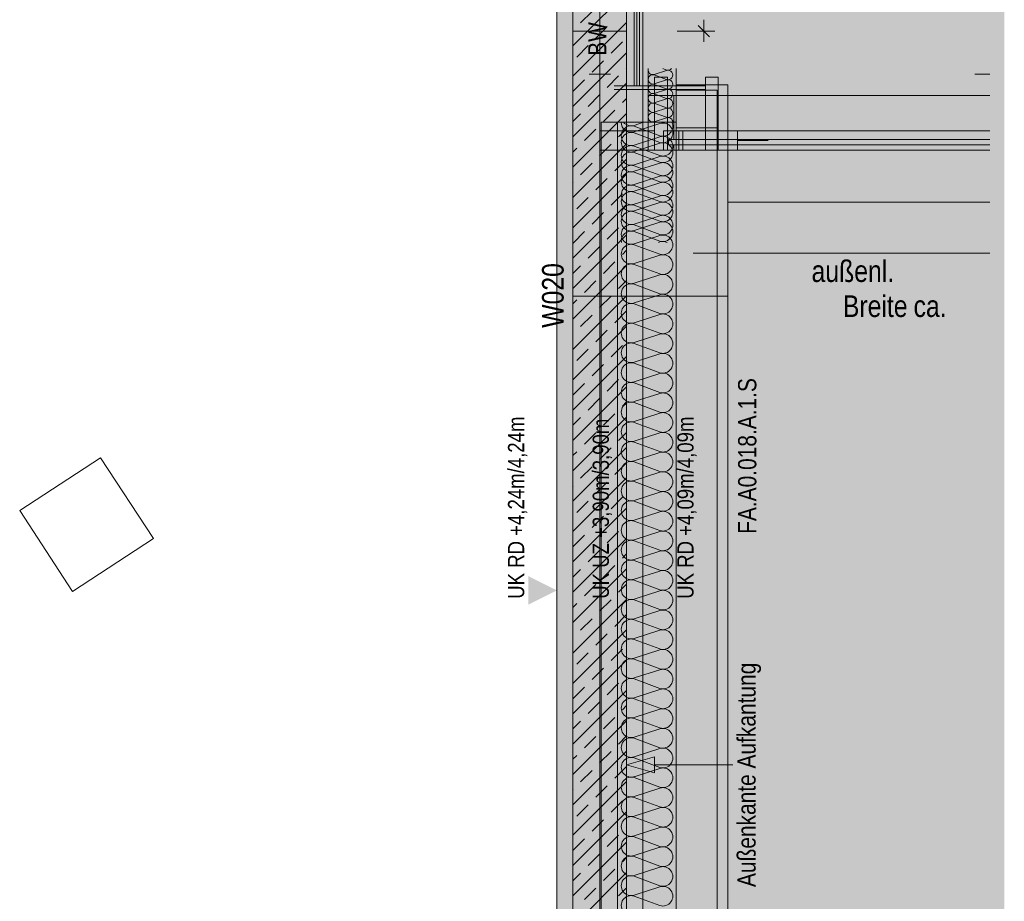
# Model space of a CAD drawing. Extents: x -620 to 300, y 62 to 1162.
# Tile 37 of 93: x -15 to 77, y 248 to 330. Entities that reach past the tile are written whole.
import ezdxf
from ezdxf.lldxf.tags import DXFTag

# ---------------------------------------------------------------- set-up
doc = ezdxf.new("R2010")
doc.units = 0
doc.layers.get('0').update_dxf_attribs({"lineweight": 13})
for name, color, linetype, lineweight, true_color in [('00 -Bauelemente -Dämmung innen', 7, 'Continuous', 9, 0xff7fe6), ('00 -Bauelemente -Gipskarton', 7, 'Continuous', 9, 0xff7fe6), ('00_Beschriftung UZ', 3, 'Continuous', 35, 0x00ff00), ('30 -33 Aussenwände- 7 Fassade_ Elemente', 7, 'Continuous', 9, 0x00aacc), ('30 -34 Innenwände- 1 tragend', 7, 'Continuous', 13, 0xdd0806), ('30 -34 Innenwände- 2 nichttragend', 7, 'Continuous', 18, 0xff7fe6), ('30 -35 Decken- 1 Konstruktion-Träger- Stahlbeton', 7, 'Continuous', 13, 0x33aa00), ('60- 61 allgemeine Ausstattung- 1 Möbel', 7, 'Continuous', 9, 0x00cccc), ('70 -72 Beschriftung- 1 Beschriftung allgemein', 7, 'Continuous', 9, 0xff6633), ('70 -72 Beschriftung- 2 Beschriftung Bauteile', 7, 'Continuous', 9, 0x9999ff), ('70 -76 Bemaßung- 2 Allgemein', 9, 'Continuous', 5, 0x808080), ('iwb_Layout BA_Markierung', 7, 'Continuous', 9, 0xbadcdc), ('iwb_Schraffur_BW', 7, 'Continuous', 13, 0x7400e8), ('iwb_Schraffur_F90_feuerbestaendig', 1, 'Continuous', 13, 0xff0000), ('iwb_Schraffur_Unterzug', 7, 'Continuous', 5, 0xffffcc), ('iwb_Sichtbeton', 2, 'Continuous', 50, 0xffff00), ('iwb_Sichtbeton-Shading', 2, 'Continuous', 50, 0xffff00)]:
    doc.layers.add(name, color=color, linetype=linetype, lineweight=lineweight, true_color=true_color)
doc.layers.add('70 -71 Achsen- 1 Gebäudeachsen', color=7, linetype='STRICHPUNKT2-A06G94JT8I', lineweight=18)
doc.layers.add('70 -75 Raumstempel- 3 Wandstempel', color=7, linetype='Continuous', lineweight=50)
doc.styles.get("Standard").update_dxf_attribs({"font": 'ARIALN.TTF'})
tags = doc.linetypes.add('fein_strichliert-A06G94JU8I', pattern=[4, 1, -2, 1]).pattern_tags.tags
tags[8:9] = [DXFTag(74, 4), DXFTag(75, 0), DXFTag(340, '0'), DXFTag(46, 0.0), DXFTag(50, 0.0), DXFTag(44, 0.0), DXFTag(45, 0.0)]
tags[6:7] = [DXFTag(74, 4), DXFTag(75, 0), DXFTag(340, '0'), DXFTag(46, 0.0), DXFTag(50, 0.0), DXFTag(44, 0.0), DXFTag(45, 0.0)]
tags[4:5] = [DXFTag(74, 4), DXFTag(75, 0), DXFTag(340, '0'), DXFTag(46, 0.0), DXFTag(50, 0.0), DXFTag(44, 0.0), DXFTag(45, 0.0)]
tags = doc.linetypes.add('STRICHPUNKT2-A06G94JT8I', pattern=[12.7, 6.35, -3.175, 0, -3.175]).pattern_tags.tags
tags[10:11] = [DXFTag(74, 4), DXFTag(75, 0), DXFTag(340, '0'), DXFTag(46, 0.0), DXFTag(50, 0.0), DXFTag(44, 0.0), DXFTag(45, 0.0)]
tags[8:9] = [DXFTag(74, 4), DXFTag(75, 0), DXFTag(340, '0'), DXFTag(46, 0.0), DXFTag(50, 0.0), DXFTag(44, 0.0), DXFTag(45, 0.0)]
tags[6:7] = [DXFTag(74, 4), DXFTag(75, 0), DXFTag(340, '0'), DXFTag(46, 0.0), DXFTag(50, 0.0), DXFTag(44, 0.0), DXFTag(45, 0.0)]
tags[4:5] = [DXFTag(74, 4), DXFTag(75, 0), DXFTag(340, '0'), DXFTag(46, 0.0), DXFTag(50, 0.0), DXFTag(44, 0.0), DXFTag(45, 0.0)]

# ---------------------------------------------------------------- blocks, each defined once
blk = doc.blocks.new('Shading-A06G94F78I', base_point=(-458.376, 320.614))
at = {"layer": 'iwb_Sichtbeton-Shading', "color": 51, "true_color": 0xffff7f}
blk.add_solid([(36.024, 380.614), (36.624, 380.614), (36.024, 223.614), (36.624, 223.614)], dxfattribs=at)
blk = doc.blocks.new('Polygon-A06G94JN8I')
at = {"color": 0, "linetype": 'ByBlock', "lineweight": -2, "ltscale": 0.13}
blk.add_solid([(41.663, 86.61), (41.495, 1083.814), (76.501, 86.518), (76.501, 1083.814)], dxfattribs=at)
blk = doc.blocks.new('Referenz-A06G94JV8I')
at = {"layer": '00 -Bauelemente -Dämmung innen', "color": 0, "linetype": 'Continuous', "lineweight": -2, "ltscale": 0.13}
for p, q in [((41.323, 323.514), (41.323, 380.614)), ((42.023, 323.514), (42.023, 380.614))]:
    blk.add_line(p, q, dxfattribs=at)
at = {"layer": '00 -Bauelemente -Gipskarton', "color": 0, "linetype": 'Continuous', "lineweight": -2, "ltscale": 0.13}
for p, q in [((42.023, 323.514), (42.023, 380.614)), ((42.273, 323.514), (42.273, 380.614)), ((42.523, 323.514), (42.523, 380.614))]:
    blk.add_line(p, q, dxfattribs=at)
at = {"layer": '00_Beschriftung UZ', "color": 0, "linetype": 'Continuous', "lineweight": -2, "ltscale": 0.13}
blk.add_line((36.323, 328.614), (36.323, 223.614), dxfattribs=at)
for points in [[(32.152, 275.182), (34.823, 276.514), (32.154, 277.852)], [(37.493, 275.182), (34.823, 276.514), (37.492, 277.852)], [(40.152, 275.182), (42.823, 276.514), (40.154, 277.852)], [(45.493, 275.182), (42.823, 276.514), (45.492, 277.852)]]:
    blk.add_solid(points, dxfattribs=at)
at = {"layer": '30 -33 Aussenwände- 7 Fassade_ Elemente', "color": 0, "linetype": 'Continuous', "lineweight": -2, "ltscale": 0.13}
for p, q in [((38.823, 323.614), (38.823, 325.614)), ((43.323, 320.114), (43.323, 325.114)), ((45.048, 324.943), (43.898, 324.574)), ((45.048, 324.987), (44.704, 325.114)), ((45.923, 325.114), (45.923, 219.114)), ((37.823, 324.614), (39.823, 324.614)), ((43.898, 324.531), (45.048, 324.106)), ((45.048, 324.063), (43.898, 323.693)), ((43.923, 324.314), (45.123, 324.314)), ((43.923, 317.514), (43.923, 324.314)), ((45.123, 324.314), (45.123, 317.514)), ((48.663, 317.514), (48.663, 324.314)), ((48.663, 324.314), (49.863, 324.314)), ((49.863, 324.314), (49.863, 317.514)), ((48.663, 323.514), (40.16, 323.514)), ((48.663, 323.178), (40.16, 323.178)), ((43.898, 323.65), (45.048, 323.225)), ((45.048, 323.182), (43.898, 322.812)), ((45.923, 323.614), (45.923, 320.114)), ((45.923, 323.614), (50.763, 323.614)), ((50.763, 323.614), (45.923, 323.614)), ((45.923, 323.114), (49.763, 323.114)), ((45.923, 319.614), (45.923, 323.114)), ((49.763, 323.114), (49.763, 319.614)), ((50.763, 221.014), (50.763, 323.614)), ((43.898, 322.769), (45.048, 322.344)), ((45.048, 322.301), (43.898, 321.931)), ((43.898, 321.888), (45.048, 321.463)), ((45.048, 321.42), (43.898, 321.05)), ((43.898, 321.007), (45.048, 320.582)), ((45.923, 320.114), (38.963, 320.114)), ((38.963, 320.114), (38.963, 224.114)), ((38.963, 320.114), (40.463, 320.114)), ((38.963, 308.927), (38.963, 320.114)), ((40.463, 224.114), (40.463, 320.114)), ((40.463, 320.114), (43.323, 320.114)), ((40.463, 320.114), (40.463, 308.927)), ((40.463, 320.114), (45.923, 320.114)), ((40.463, 308.927), (40.463, 320.114)), ((42.896, 320.114), (42.023, 319.833)), ((45.048, 320.539), (43.898, 320.169)), ((45.923, 320.114), (45.923, 308.927)), ((43.923, 319.314), (38.823, 319.314)), ((42.023, 319.226), (44.423, 319.998)), ((42.023, 319.743), (44.423, 318.856)), ((43.923, 317.514), (43.923, 319.314)), ((44.749, 319.314), (46.553, 319.314)), ((44.749, 317.514), (44.749, 319.314)), ((45.923, 224.614), (45.923, 319.614)), ((45.923, 319.614), (49.763, 319.614)), ((49.763, 319.614), (45.923, 319.614)), ((45.923, 319.314), (48.663, 319.314)), ((45.923, 317.514), (45.923, 319.314)), ((46.198, 317.514), (46.198, 319.314)), ((46.198, 319.314), (75.163, 319.314)), ((46.553, 319.314), (46.553, 317.514)), ((48.663, 319.314), (48.663, 317.514)), ((49.763, 319.614), (49.763, 224.614)), ((49.863, 317.514), (49.863, 319.314)), ((49.863, 319.314), (54.509, 319.314)), ((49.863, 317.514), (49.863, 319.314)), ((49.863, 319.314), (51.663, 319.314)), ((51.663, 319.314), (51.663, 317.514)), ((44.423, 318.249), (42.023, 319.136)), ((44.423, 318.766), (42.023, 317.994)), ((54.509, 318.414), (51.663, 318.414)), ((38.823, 317.514), (43.923, 317.514)), ((42.023, 317.388), (44.423, 318.159)), ((42.023, 317.904), (44.423, 317.017)), ((45.123, 317.514), (43.923, 317.514)), ((46.553, 317.514), (44.749, 317.514)), ((48.663, 317.514), (45.923, 317.514)), ((75.163, 317.514), (46.198, 317.514)), ((49.863, 317.514), (48.663, 317.514)), ((51.663, 317.514), (49.863, 317.514)), ((54.509, 317.514), (49.863, 317.514)), ((44.423, 316.411), (42.023, 317.298)), ((44.423, 316.927), (42.023, 316.156)), ((42.023, 315.549), (44.423, 316.321)), ((42.023, 316.066), (44.423, 315.179)), ((44.423, 314.572), (42.023, 315.459)), ((44.423, 315.089), (42.023, 314.317)), ((42.023, 313.711), (44.423, 314.482)), ((42.023, 314.227), (44.423, 313.34)), ((44.423, 312.733), (42.023, 313.621)), ((44.423, 313.25), (42.023, 312.479)), ((42.023, 311.872), (44.423, 312.643)), ((42.023, 312.389), (44.423, 311.502)), ((50.763, 308.927), (50.763, 312.674)), ((44.423, 310.895), (42.023, 311.782)), ((44.423, 311.412), (42.023, 310.64)), ((42.023, 310.034), (44.423, 310.805)), ((42.023, 310.55), (44.423, 309.663)), ((44.423, 309.056), (42.023, 309.944)), ((44.423, 309.573), (42.023, 308.802)), ((42.023, 308.712), (44.423, 307.824)), ((44.3, 308.927), (44.423, 308.966)), ((44.423, 307.734), (42.023, 306.963)), ((42.023, 306.873), (44.423, 305.986)), ((44.423, 305.896), (42.023, 305.125)), ((42.023, 305.035), (44.423, 304.147)), ((44.423, 304.057), (42.023, 303.286)), ((42.023, 303.196), (44.423, 302.309)), ((44.423, 302.219), (42.023, 301.448)), ((42.023, 301.358), (44.423, 300.47)), ((44.423, 300.38), (42.023, 299.609)), ((42.023, 299.519), (44.423, 298.632)), ((44.423, 298.542), (42.023, 297.771)), ((42.023, 297.681), (44.423, 296.793)), ((44.423, 296.703), (42.023, 295.932)), ((42.023, 295.842), (44.423, 294.955)), ((44.423, 294.865), (42.023, 294.093)), ((42.023, 294.003), (44.423, 293.116)), ((44.423, 293.026), (42.023, 292.255)), ((42.023, 292.165), (44.423, 291.278)), ((44.423, 291.188), (42.023, 290.416)), ((42.023, 290.326), (44.423, 289.439)), ((44.423, 289.349), (42.023, 288.578)), ((42.023, 288.488), (44.423, 287.601)), ((44.423, 287.511), (42.023, 286.739)), ((42.023, 286.649), (44.423, 285.762)), ((44.423, 285.672), (42.023, 284.901)), ((42.023, 284.811), (44.423, 283.924)), ((44.423, 283.834), (42.023, 283.062)), ((42.023, 282.972), (44.423, 282.085)), ((44.423, 281.995), (42.023, 281.224)), ((42.023, 281.134), (44.423, 280.247)), ((44.423, 280.157), (42.023, 279.385)), ((42.023, 279.295), (44.423, 278.408)), ((44.423, 278.318), (42.023, 277.547)), ((42.023, 277.457), (44.423, 276.569)), ((44.423, 276.479), (42.023, 275.708)), ((42.023, 275.618), (44.423, 274.731)), ((44.423, 274.641), (42.023, 273.87)), ((42.023, 273.78), (44.423, 272.892)), ((44.423, 272.802), (42.023, 272.031)), ((42.023, 271.941), (44.423, 271.054)), ((44.423, 270.964), (42.023, 270.193)), ((42.023, 270.103), (44.423, 269.215)), ((44.423, 269.125), (42.023, 268.354)), ((42.023, 268.264), (44.423, 267.377)), ((44.423, 267.287), (42.023, 266.516)), ((42.023, 266.426), (44.423, 265.538)), ((44.423, 265.448), (42.023, 264.677)), ((42.023, 264.587), (44.423, 263.7)), ((44.423, 263.61), (42.023, 262.838)), ((42.023, 262.748), (44.423, 261.861)), ((44.423, 261.771), (42.023, 261)), ((42.023, 260.91), (44.423, 260.023)), ((44.423, 259.933), (42.023, 259.161)), ((42.023, 259.071), (44.423, 258.184)), ((44.423, 258.094), (42.023, 257.323)), ((42.023, 257.233), (44.423, 256.346)), ((44.423, 256.256), (42.023, 255.484)), ((42.023, 255.394), (44.423, 254.507)), ((44.423, 254.417), (42.023, 253.646)), ((42.023, 253.556), (44.423, 252.669)), ((44.423, 252.579), (42.023, 251.807)), ((42.023, 251.717), (44.423, 250.83)), ((44.423, 250.74), (42.023, 249.969)), ((42.023, 249.879), (44.423, 248.992)), ((44.423, 248.902), (42.023, 248.13)), ((42.023, 248.04), (44.423, 247.153))]:
    blk.add_line(p, q, dxfattribs=at)
at = {"layer": '30 -33 Aussenwände- 7 Fassade_ Elemente', "color": 0, "linetype": 'fein_strichliert-A06G94JU8I', "lineweight": -2, "ltscale": 0.13}
blk.add_line((75.163, 312.674), (50.763, 312.674), dxfattribs=at)
at = {"layer": '30 -33 Aussenwände- 7 Fassade_ Elemente', "color": 0, "linetype": 'Continuous', "lineweight": -2, "ltscale": 0.13}
for centre, major_axis, end_param in [((43.763, 324.993), (-0.423, 0.121), 2.160679), ((45.183, 325.406), (-0.135, -0.419), 1.157172), ((45.183, 324.525), (0.356, 0.258), 1.254884), ((45.183, 324.525), (0.356, -0.258), 1.254884), ((43.763, 324.112), (0.135, 0.419), 3.765224), ((43.763, 324.112), (-0.356, 0.258), 1.255075), ((43.763, 324.112), (0.135, 0.419), 1.255075), ((43.763, 324.112), (-0.356, -0.258), 1.255075), ((45.183, 324.525), (-0.135, -0.419), 1.254884), ((45.183, 323.644), (0.356, 0.258), 1.254884), ((45.183, 323.644), (-0.135, -0.419), 3.764652), ((45.183, 323.644), (0.356, -0.258), 1.254884), ((43.763, 323.231), (0.135, 0.419), 3.765224), ((43.763, 323.231), (-0.356, 0.258), 1.255075), ((43.763, 322.35), (0.135, 0.419), 3.765224), ((43.763, 323.231), (0.135, 0.419), 1.255075), ((43.763, 323.231), (-0.356, -0.258), 1.255075), ((45.183, 323.644), (-0.135, -0.419), 1.254884), ((45.183, 322.763), (0.356, 0.258), 1.254884), ((45.183, 322.763), (-0.135, -0.419), 3.764652), ((45.183, 322.763), (0.356, -0.258), 1.254884), ((43.763, 321.469), (0.135, 0.419), 3.765224), ((45.183, 322.763), (-0.135, -0.419), 1.254884), ((45.183, 321.882), (-0.135, -0.419), 3.764652), ((43.763, 320.588), (0.135, 0.419), 3.765224), ((45.183, 321.001), (-0.135, -0.419), 3.764652), ((41.741, 320.101), (-0.918, 0.013), 1.896254), ((41.741, 320.707), (-0.701, -0.593), 1.180173), ((44.704, 319.123), (-0.282, -0.874), 3.765224), ((44.704, 319.73), (-0.282, -0.874), 2.313356), ((45.183, 320.12), (0.44, -0.006), 1.896254), ((41.741, 318.869), (-0.744, 0.539), 1.255075), ((41.741, 318.262), (0.282, 0.874), 3.764652), ((41.741, 318.869), (0.282, 0.874), 1.255075), ((41.741, 318.869), (-0.744, -0.539), 1.255075), ((44.704, 317.891), (0.744, 0.539), 1.254884), ((44.704, 317.285), (-0.282, -0.874), 3.765224), ((44.704, 317.891), (0.744, -0.539), 1.254884), ((41.741, 317.03), (0.282, 0.874), 3.765224), ((41.741, 317.03), (-0.744, 0.539), 1.255075), ((41.741, 316.423), (0.282, 0.874), 3.764652), ((41.741, 317.03), (0.282, 0.874), 1.255075), ((44.704, 317.891), (-0.282, -0.874), 1.254884), ((41.741, 317.03), (-0.744, -0.539), 1.255075), ((44.704, 316.053), (0.744, 0.539), 1.254884), ((44.704, 316.053), (-0.282, -0.874), 3.764652), ((44.704, 315.446), (-0.282, -0.874), 3.765224), ((44.704, 316.053), (0.744, -0.539), 1.254884), ((41.741, 315.192), (0.282, 0.874), 3.765224), ((41.741, 315.192), (-0.744, 0.539), 1.255075), ((41.741, 314.585), (0.282, 0.874), 3.764652), ((41.741, 315.192), (0.282, 0.874), 1.255075), ((41.741, 314.585), (0.282, 0.874), 1.254884), ((44.704, 316.053), (-0.282, -0.874), 1.254884), ((41.741, 314.585), (-0.744, 0.539), 1.254884), ((41.741, 315.192), (-0.744, -0.539), 1.255075), ((44.704, 314.214), (-0.282, -0.874), 3.764652), ((44.704, 314.214), (0.744, 0.539), 1.254884), ((44.704, 313.608), (-0.282, -0.874), 3.765224), ((44.704, 313.608), (0.744, 0.539), 1.255075), ((44.704, 314.214), (0.744, -0.539), 1.254884), ((41.741, 313.353), (0.282, 0.874), 3.765224), ((41.741, 312.746), (0.282, 0.874), 3.764652), ((41.741, 314.585), (-0.744, -0.539), 1.254884), ((41.741, 312.746), (0.282, 0.874), 1.254884), ((44.704, 314.214), (-0.282, -0.874), 1.254884), ((44.704, 313.608), (0.744, -0.539), 1.255075), ((41.741, 312.746), (-0.744, 0.539), 1.254884), ((44.704, 312.376), (-0.282, -0.874), 3.764652), ((44.704, 313.608), (-0.282, -0.874), 1.255075), ((44.704, 311.769), (0.744, 0.539), 1.255075), ((44.704, 311.769), (-0.282, -0.874), 3.765224), ((41.741, 311.514), (0.282, 0.874), 3.765224), ((41.741, 312.746), (-0.744, -0.539), 1.254884), ((41.741, 310.908), (0.282, 0.874), 1.254884), ((44.704, 311.769), (0.744, -0.539), 1.255075), ((41.741, 310.908), (-0.744, 0.539), 1.254884), ((44.704, 310.537), (-0.282, -0.874), 3.764652), ((44.704, 311.769), (-0.282, -0.874), 1.255075), ((44.704, 309.931), (0.744, 0.539), 1.255075), ((41.741, 309.676), (0.282, 0.874), 3.765224), ((41.741, 309.069), (0.282, 0.874), 2.037834), ((41.741, 310.908), (-0.744, -0.539), 1.254884), ((44.704, 309.931), (0.744, -0.539), 1.255075), ((44.704, 308.699), (-0.282, -0.874), 3.764652), ((44.704, 309.931), (-0.282, -0.874), 1.255075), ((41.741, 307.837), (0.282, 0.874), 3.765224), ((44.704, 308.092), (0.383, 0.835), 0.741779), ((44.704, 306.86), (-0.282, -0.874), 3.764652), ((41.741, 305.999), (0.282, 0.874), 3.765224), ((44.704, 305.022), (-0.282, -0.874), 3.764652), ((41.741, 304.16), (0.282, 0.874), 3.765224), ((44.704, 303.183), (-0.282, -0.874), 3.764652), ((41.741, 302.322), (0.282, 0.874), 3.765224), ((44.704, 301.345), (-0.282, -0.874), 3.764652), ((41.741, 300.483), (0.282, 0.874), 3.765224), ((44.704, 299.506), (-0.282, -0.874), 3.764652), ((41.741, 298.645), (0.282, 0.874), 3.765224), ((44.704, 297.668), (-0.282, -0.874), 3.764652), ((41.741, 296.806), (0.282, 0.874), 3.765224), ((44.704, 295.829), (-0.282, -0.874), 3.764652), ((41.741, 294.968), (0.282, 0.874), 3.765224), ((44.704, 293.991), (-0.282, -0.874), 3.764652), ((41.741, 293.129), (0.282, 0.874), 3.765224), ((44.704, 292.152), (-0.282, -0.874), 3.764652), ((41.741, 291.291), (0.282, 0.874), 3.765224), ((44.704, 290.313), (-0.282, -0.874), 3.764652), ((41.741, 289.452), (0.282, 0.874), 3.765224), ((44.704, 288.475), (-0.282, -0.874), 3.764652), ((41.741, 287.614), (0.282, 0.874), 3.765224), ((44.704, 286.636), (-0.282, -0.874), 3.764652), ((41.741, 285.775), (0.282, 0.874), 3.765224), ((44.704, 284.798), (-0.282, -0.874), 3.764652), ((41.741, 283.937), (0.282, 0.874), 3.765224), ((44.704, 282.959), (-0.282, -0.874), 3.764652), ((41.741, 282.098), (0.282, 0.874), 3.765224), ((44.704, 281.121), (-0.282, -0.874), 3.764652), ((41.741, 280.259), (0.282, 0.874), 3.765224), ((44.704, 279.282), (-0.282, -0.874), 3.764652), ((41.741, 278.421), (0.282, 0.874), 3.765224), ((44.704, 277.444), (-0.282, -0.874), 3.764652), ((41.741, 276.582), (0.282, 0.874), 3.765224), ((44.704, 275.605), (-0.282, -0.874), 3.764652), ((41.741, 274.744), (0.282, 0.874), 3.765224), ((44.704, 273.767), (-0.282, -0.874), 3.764652), ((41.741, 272.905), (0.282, 0.874), 3.765224), ((44.704, 271.928), (-0.282, -0.874), 3.764652), ((41.741, 271.067), (0.282, 0.874), 3.765224), ((44.704, 270.09), (-0.282, -0.874), 3.764652), ((41.741, 269.228), (0.282, 0.874), 3.765224), ((44.704, 268.251), (-0.282, -0.874), 3.764652), ((41.741, 267.39), (0.282, 0.874), 3.765224), ((44.704, 266.413), (-0.282, -0.874), 3.764652), ((41.741, 265.551), (0.282, 0.874), 3.765224), ((44.704, 264.574), (-0.282, -0.874), 3.764652), ((41.741, 263.713), (0.282, 0.874), 3.765224), ((44.704, 262.736), (-0.282, -0.874), 3.764652), ((41.741, 261.874), (0.282, 0.874), 3.765224), ((44.704, 260.897), (-0.282, -0.874), 3.764652), ((41.741, 260.036), (0.282, 0.874), 3.765224), ((44.704, 259.058), (-0.282, -0.874), 3.764652), ((41.741, 258.197), (0.282, 0.874), 3.765224), ((44.704, 257.22), (-0.282, -0.874), 3.764652), ((41.741, 256.359), (0.282, 0.874), 3.765224), ((44.704, 255.381), (-0.282, -0.874), 3.764652), ((41.741, 254.52), (0.282, 0.874), 3.765224), ((44.704, 253.543), (-0.282, -0.874), 3.764652), ((41.741, 252.682), (0.282, 0.874), 3.765224), ((44.704, 251.704), (-0.282, -0.874), 3.764652), ((41.741, 250.843), (0.282, 0.874), 3.765224), ((44.704, 249.866), (-0.282, -0.874), 3.764652), ((41.741, 249.005), (0.282, 0.874), 3.765224), ((44.704, 248.027), (-0.282, -0.874), 3.764652), ((41.741, 247.166), (0.282, 0.874), 3.765224)]:
    blk.add_ellipse(centre, major_axis=major_axis, ratio=1, start_param=0, end_param=end_param, dxfattribs=at)
at = {"layer": '30 -34 Innenwände- 1 tragend', "color": 0, "lineweight": -2}
for p, q in [((36.323, 328.614), (36.323, 380.614)), ((41.323, 328.614), (41.323, 380.614)), ((37.69, 328.614), (41.323, 332.247)), ((37.69, 328.614), (41.323, 332.247)), ((37.04, 329.378), (38.101, 330.439)), ((37.04, 329.378), (38.101, 330.439)), ((40.518, 328.614), (41.323, 329.418)), ((40.518, 328.614), (41.323, 329.418)), ((36.323, 328.661), (36.333, 328.671)), ((36.323, 328.661), (36.333, 328.671)), ((36.323, 327.247), (37.69, 328.614)), ((36.323, 324.418), (40.518, 328.614)), ((36.323, 327.247), (37.69, 328.614)), ((36.323, 324.418), (40.518, 328.614)), ((36.323, 328.614), (36.323, 223.614)), ((38.454, 327.964), (39.104, 328.614)), ((38.454, 327.964), (39.104, 328.614)), ((39.104, 328.614), (39.515, 329.025)), ((39.104, 328.614), (39.515, 329.025)), ((41.323, 328.614), (41.323, 223.614)), ((39.869, 326.55), (40.929, 327.611)), ((39.869, 326.55), (40.929, 327.611)), ((36.323, 321.59), (41.323, 326.59)), ((36.323, 321.59), (41.323, 326.59)), ((36.687, 326.196), (37.747, 327.257)), ((36.687, 326.196), (37.747, 327.257)), ((38.101, 324.782), (39.161, 325.843)), ((38.101, 324.782), (39.161, 325.843)), ((41.283, 325.136), (41.323, 325.176)), ((41.283, 325.136), (41.323, 325.176)), ((36.323, 318.761), (41.323, 323.761)), ((36.323, 318.761), (41.323, 323.761)), ((36.333, 323.014), (37.394, 324.075)), ((36.333, 323.014), (37.394, 324.075)), ((39.515, 323.368), (40.576, 324.429)), ((39.515, 323.368), (40.576, 324.429)), ((37.747, 321.6), (38.808, 322.661)), ((37.747, 321.6), (38.808, 322.661)), ((40.929, 321.954), (41.323, 322.347)), ((40.929, 321.954), (41.323, 322.347)), ((39.161, 320.186), (40.222, 321.247)), ((39.161, 320.186), (40.222, 321.247)), ((36.323, 315.933), (41.323, 320.933)), ((36.323, 315.933), (41.323, 320.933)), ((36.323, 320.176), (37.04, 320.893)), ((36.323, 320.176), (37.04, 320.893)), ((37.394, 318.418), (38.454, 319.479)), ((37.394, 318.418), (38.454, 319.479)), ((40.576, 318.772), (41.323, 319.519)), ((40.576, 318.772), (41.323, 319.519)), ((36.323, 313.105), (41.323, 318.105)), ((36.323, 313.105), (41.323, 318.105)), ((36.323, 317.347), (36.687, 317.711)), ((36.323, 317.347), (36.687, 317.711)), ((38.808, 317.004), (39.869, 318.065)), ((38.808, 317.004), (39.869, 318.065)), ((40.222, 315.59), (41.283, 316.65)), ((40.222, 315.59), (41.283, 316.65)), ((37.04, 315.236), (38.101, 316.297)), ((37.04, 315.236), (38.101, 316.297)), ((36.323, 310.276), (41.323, 315.276)), ((36.323, 310.276), (41.323, 315.276)), ((38.454, 313.822), (39.515, 314.883)), ((38.454, 313.822), (39.515, 314.883)), ((36.323, 314.519), (36.333, 314.529)), ((36.323, 314.519), (36.333, 314.529)), ((36.687, 312.054), (37.747, 313.115)), ((36.687, 312.054), (37.747, 313.115)), ((39.869, 312.408), (40.929, 313.468)), ((39.869, 312.408), (40.929, 313.468)), ((36.323, 307.448), (41.323, 312.448)), ((36.323, 307.448), (41.323, 312.448)), ((38.101, 310.64), (39.161, 311.701)), ((38.101, 310.64), (39.161, 311.701)), ((41.283, 310.994), (41.323, 311.033)), ((41.283, 310.994), (41.323, 311.033)), ((39.515, 309.226), (40.576, 310.287)), ((39.515, 309.226), (40.576, 310.287)), ((36.323, 304.619), (41.323, 309.619)), ((36.323, 304.619), (41.323, 309.619)), ((36.333, 308.872), (37.394, 309.933)), ((36.333, 308.872), (37.394, 309.933)), ((37.747, 307.458), (38.808, 308.519)), ((37.747, 307.458), (38.808, 308.519)), ((40.929, 307.812), (41.323, 308.205)), ((40.929, 307.812), (41.323, 308.205)), ((36.323, 301.791), (41.323, 306.791)), ((36.323, 301.791), (41.323, 306.791)), ((36.323, 306.033), (37.04, 306.751)), ((36.323, 306.033), (37.04, 306.751)), ((39.161, 306.044), (40.222, 307.105)), ((39.161, 306.044), (40.222, 307.105)), ((37.394, 304.276), (38.454, 305.337)), ((37.394, 304.276), (38.454, 305.337)), ((40.576, 304.63), (41.323, 305.377)), ((40.576, 304.63), (41.323, 305.377)), ((36.323, 298.962), (41.323, 303.962)), ((36.323, 298.962), (41.323, 303.962)), ((36.323, 303.205), (36.687, 303.569)), ((36.323, 303.205), (36.687, 303.569)), ((38.808, 302.862), (39.869, 303.923)), ((38.808, 302.862), (39.869, 303.923)), ((37.04, 301.094), (38.101, 302.155)), ((37.04, 301.094), (38.101, 302.155)), ((40.222, 301.448), (41.283, 302.508)), ((40.222, 301.448), (41.283, 302.508)), ((36.323, 296.134), (41.323, 301.134)), ((36.323, 296.134), (41.323, 301.134)), ((36.323, 300.377), (36.333, 300.387)), ((36.323, 300.377), (36.333, 300.387)), ((38.454, 299.68), (39.515, 300.741)), ((38.454, 299.68), (39.515, 300.741)), ((39.869, 298.266), (40.929, 299.326)), ((39.869, 298.266), (40.929, 299.326)), ((36.323, 293.306), (41.323, 298.306)), ((36.323, 293.306), (41.323, 298.306)), ((36.687, 297.912), (37.747, 298.973)), ((36.687, 297.912), (37.747, 298.973)), ((38.101, 296.498), (39.161, 297.559)), ((38.101, 296.498), (39.161, 297.559)), ((41.283, 296.851), (41.323, 296.891)), ((41.283, 296.851), (41.323, 296.891)), ((36.323, 290.477), (41.323, 295.477)), ((36.323, 290.477), (41.323, 295.477)), ((36.333, 294.73), (37.394, 295.791)), ((36.333, 294.73), (37.394, 295.791)), ((39.515, 295.084), (40.576, 296.144)), ((39.515, 295.084), (40.576, 296.144)), ((37.747, 293.316), (38.808, 294.377)), ((37.747, 293.316), (38.808, 294.377)), ((40.929, 293.669), (41.323, 294.063)), ((40.929, 293.669), (41.323, 294.063)), ((36.323, 287.649), (41.323, 292.649)), ((36.323, 287.649), (41.323, 292.649)), ((36.323, 291.891), (37.04, 292.609)), ((36.323, 291.891), (37.04, 292.609)), ((39.161, 291.902), (40.222, 292.962)), ((39.161, 291.902), (40.222, 292.962)), ((37.394, 290.134), (38.454, 291.195)), ((37.394, 290.134), (38.454, 291.195)), ((40.576, 290.488), (41.323, 291.234)), ((40.576, 290.488), (41.323, 291.234)), ((36.323, 284.82), (41.323, 289.82)), ((36.323, 284.82), (41.323, 289.82)), ((36.323, 289.063), (36.687, 289.427)), ((36.323, 289.063), (36.687, 289.427)), ((38.808, 288.72), (39.869, 289.78)), ((38.808, 288.72), (39.869, 289.78)), ((37.04, 286.952), (38.101, 288.013)), ((37.04, 286.952), (38.101, 288.013)), ((40.222, 287.306), (41.283, 288.366)), ((40.222, 287.306), (41.283, 288.366)), ((36.323, 281.992), (41.323, 286.992)), ((36.323, 281.992), (41.323, 286.992)), ((36.323, 286.234), (36.333, 286.245)), ((36.323, 286.234), (36.333, 286.245)), ((38.454, 285.538), (39.515, 286.598)), ((38.454, 285.538), (39.515, 286.598)), ((36.687, 283.77), (37.747, 284.831)), ((36.687, 283.77), (37.747, 284.831)), ((39.869, 284.124), (40.929, 285.184)), ((39.869, 284.124), (40.929, 285.184)), ((36.323, 279.163), (41.323, 284.163)), ((36.323, 279.163), (41.323, 284.163)), ((38.101, 282.356), (39.161, 283.416)), ((38.101, 282.356), (39.161, 283.416)), ((41.283, 282.709), (41.323, 282.749)), ((41.283, 282.709), (41.323, 282.749)), ((36.333, 280.588), (37.394, 281.649)), ((36.333, 280.588), (37.394, 281.649)), ((39.515, 280.942), (40.576, 282.002)), ((39.515, 280.942), (40.576, 282.002)), ((36.323, 276.335), (41.323, 281.335)), ((36.323, 276.335), (41.323, 281.335)), ((37.747, 279.174), (38.808, 280.234)), ((37.747, 279.174), (38.808, 280.234)), ((40.929, 279.527), (41.323, 279.921)), ((40.929, 279.527), (41.323, 279.921)), ((39.161, 277.76), (40.222, 278.82)), ((39.161, 277.76), (40.222, 278.82)), ((36.323, 273.507), (41.323, 278.507)), ((36.323, 273.507), (41.323, 278.507)), ((36.323, 277.749), (37.04, 278.467)), ((36.323, 277.749), (37.04, 278.467)), ((37.394, 275.992), (38.454, 277.052)), ((37.394, 275.992), (38.454, 277.052)), ((40.576, 276.345), (41.323, 277.092)), ((40.576, 276.345), (41.323, 277.092)), ((36.323, 270.678), (41.323, 275.678)), ((36.323, 270.678), (41.323, 275.678)), ((36.323, 274.921), (36.687, 275.285)), ((36.323, 274.921), (36.687, 275.285)), ((38.808, 274.578), (39.869, 275.638)), ((38.808, 274.578), (39.869, 275.638)), ((40.222, 273.163), (41.283, 274.224)), ((40.222, 273.163), (41.283, 274.224)), ((37.04, 272.81), (38.101, 273.871)), ((37.04, 272.81), (38.101, 273.871)), ((36.323, 267.85), (41.323, 272.85)), ((36.323, 267.85), (41.323, 272.85)), ((38.454, 271.396), (39.515, 272.456)), ((38.454, 271.396), (39.515, 272.456)), ((36.323, 272.092), (36.333, 272.103)), ((36.323, 272.092), (36.333, 272.103)), ((36.687, 269.628), (37.747, 270.689)), ((36.687, 269.628), (37.747, 270.689)), ((39.869, 269.981), (40.929, 271.042)), ((39.869, 269.981), (40.929, 271.042)), ((36.323, 265.021), (41.323, 270.021)), ((36.323, 265.021), (41.323, 270.021)), ((38.101, 268.214), (39.161, 269.274)), ((38.101, 268.214), (39.161, 269.274)), ((39.515, 266.799), (40.576, 267.86)), ((39.515, 266.799), (40.576, 267.86)), ((41.283, 268.567), (41.323, 268.607)), ((41.283, 268.567), (41.323, 268.607)), ((36.323, 262.193), (41.323, 267.193)), ((36.323, 262.193), (41.323, 267.193)), ((36.333, 266.446), (37.394, 267.507)), ((36.333, 266.446), (37.394, 267.507)), ((37.747, 265.032), (38.808, 266.092)), ((37.747, 265.032), (38.808, 266.092)), ((40.929, 265.385), (41.323, 265.779)), ((40.929, 265.385), (41.323, 265.779)), ((36.323, 259.364), (41.323, 264.364)), ((36.323, 259.364), (41.323, 264.364)), ((36.323, 263.607), (37.04, 264.325)), ((36.323, 263.607), (37.04, 264.325)), ((39.161, 263.617), (40.222, 264.678)), ((39.161, 263.617), (40.222, 264.678)), ((37.394, 261.85), (38.454, 262.91)), ((37.394, 261.85), (38.454, 262.91)), ((40.576, 262.203), (41.323, 262.95)), ((40.576, 262.203), (41.323, 262.95)), ((36.323, 256.536), (41.323, 261.536)), ((36.323, 256.536), (41.323, 261.536)), ((38.808, 260.435), (39.869, 261.496)), ((38.808, 260.435), (39.869, 261.496)), ((36.323, 260.779), (36.687, 261.143)), ((36.323, 260.779), (36.687, 261.143)), ((37.04, 258.668), (38.101, 259.728)), ((37.04, 258.668), (38.101, 259.728)), ((40.222, 259.021), (41.283, 260.082)), ((40.222, 259.021), (41.283, 260.082)), ((36.323, 253.708), (41.323, 258.708)), ((36.323, 253.708), (41.323, 258.708)), ((36.323, 257.95), (36.333, 257.961)), ((36.323, 257.95), (36.333, 257.961)), ((38.454, 257.253), (39.515, 258.314)), ((38.454, 257.253), (39.515, 258.314)), ((39.869, 255.839), (40.929, 256.9)), ((39.869, 255.839), (40.929, 256.9)), ((36.323, 250.879), (41.323, 255.879)), ((36.323, 250.879), (41.323, 255.879)), ((36.687, 255.486), (37.747, 256.546)), ((36.687, 255.486), (37.747, 256.546)), ((38.101, 254.072), (39.161, 255.132)), ((38.101, 254.072), (39.161, 255.132)), ((41.283, 254.425), (41.323, 254.465)), ((41.283, 254.425), (41.323, 254.465)), ((36.333, 252.304), (37.394, 253.364)), ((36.333, 252.304), (37.394, 253.364)), ((39.515, 252.657), (40.576, 253.718)), ((39.515, 252.657), (40.576, 253.718)), ((36.323, 248.051), (41.323, 253.051)), ((36.323, 248.051), (41.323, 253.051)), ((37.747, 250.89), (38.808, 251.95)), ((37.747, 250.89), (38.808, 251.95)), ((40.929, 251.243), (41.323, 251.637)), ((40.929, 251.243), (41.323, 251.637)), ((39.161, 249.475), (40.222, 250.536)), ((39.161, 249.475), (40.222, 250.536)), ((36.323, 245.222), (41.323, 250.222)), ((36.323, 245.222), (41.323, 250.222)), ((36.323, 249.465), (37.04, 250.182)), ((36.323, 249.465), (37.04, 250.182)), ((37.394, 247.708), (38.454, 248.768)), ((37.394, 247.708), (38.454, 248.768)), ((40.576, 248.061), (41.323, 248.808)), ((40.576, 248.061), (41.323, 248.808))]:
    blk.add_line(p, q, dxfattribs=at)
at = {"layer": '30 -34 Innenwände- 1 tragend', "color": 0, "linetype": 'Continuous', "lineweight": -2, "ltscale": 0.13}
for p, q in [((36.323, 328.614), (36.323, 380.614)), ((41.323, 328.614), (41.323, 380.614)), ((41.323, 328.614), (36.323, 328.614)), ((41.323, 328.614), (41.323, 223.614))]:
    blk.add_line(p, q, dxfattribs=at)
at = {"layer": '30 -34 Innenwände- 2 nichttragend', "color": 0, "linetype": 'Continuous', "lineweight": -2, "ltscale": 0.13}
for p, q in [((41.323, 323.514), (41.323, 380.614)), ((42.523, 323.514), (42.523, 380.614)), ((42.523, 323.514), (41.323, 323.514))]:
    blk.add_line(p, q, dxfattribs=at)
at = {"layer": '30 -34 Innenwände- 2 nichttragend', "color": 0, "lineweight": -2}
for p, q in [((43.323, 322.614), (43.323, 317.514)), ((43.323, 322.614), (75.163, 322.614)), ((45.723, 322.614), (43.323, 322.614)), ((45.723, 318.514), (45.723, 322.614)), ((45.223, 318.014), (45.223, 318.514)), ((45.223, 318.514), (45.723, 318.514)), ((75.163, 318.514), (45.223, 318.514)), ((45.223, 318.514), (45.223, 318.014)), ((45.223, 318.514), (75.163, 318.514)), ((43.323, 317.514), (45.723, 317.514)), ((75.163, 317.514), (43.323, 317.514)), ((45.223, 318.014), (75.163, 318.014)), ((45.723, 318.014), (45.223, 318.014)), ((75.163, 318.014), (45.223, 318.014)), ((45.723, 317.514), (45.723, 318.014))]:
    blk.add_line(p, q, dxfattribs=at)
at = {"layer": '30 -35 Decken- 1 Konstruktion-Träger- Stahlbeton', "color": 0, "linetype": 'fein_strichliert-A06G94JU8I', "lineweight": -2, "ltscale": 0.13}
for p, q in [((34.823, 223.614), (34.823, 605.614)), ((42.823, 223.614), (42.823, 605.614))]:
    blk.add_line(p, q, dxfattribs=at)
at = {"layer": '60- 61 allgemeine Ausstattung- 1 Möbel', "color": 0, "linetype": 'Continuous', "lineweight": -2, "ltscale": 0.13}
for p, q in [((-15.211, 283.94), (-7.681, 288.87)), ((-7.681, 288.87), (-2.752, 281.34)), ((-10.281, 276.411), (-15.211, 283.94)), ((-2.752, 281.34), (-10.281, 276.411))]:
    blk.add_line(p, q, dxfattribs=at)
at = {"layer": '70 -71 Achsen- 1 Gebäudeachsen', "color": 0, "linetype": 'STRICHPUNKT2-A06G94JT8I', "lineweight": -2, "ltscale": 0.13}
blk.add_line((38.823, 1084.554), (38.823, 85.114), dxfattribs=at)
at = {"layer": '70 -72 Beschriftung- 1 Beschriftung allgemein', "color": 0, "linetype": 'Continuous', "lineweight": -2, "ltscale": 0.13}
blk.add_line((75.163, 307.935), (47.523, 307.935), dxfattribs=at)
at = {"layer": '70 -72 Beschriftung- 2 Beschriftung Bauteile', "color": 0, "lineweight": -2}
for p, q in [((43.921, 261.009), (41.323, 260.259)), ((43.921, 259.509), (43.921, 261.009)), ((41.323, 260.259), (43.921, 259.509))]:
    blk.add_line(p, q, dxfattribs=at)
at = {"layer": '70 -72 Beschriftung- 2 Beschriftung Bauteile', "color": 0, "linetype": 'Continuous', "lineweight": -2, "ltscale": 0.13}
blk.add_line((43.921, 260.259), (51.201, 260.259), dxfattribs=at)
at = {"layer": '70 -75 Raumstempel- 3 Wandstempel', "color": 0, "linetype": 'Continuous', "lineweight": -2, "ltscale": 0.13}
blk.add_line((36.323, 303.913), (50.763, 303.913), dxfattribs=at)
at = {"layer": '70 -76 Bemaßung- 2 Allgemein', "color": 0, "linetype": 'Continuous', "lineweight": -2, "ltscale": 0.13}
for p, q in [((48.523, 327.614), (48.523, 329.674)), ((46.023, 328.614), (49.523, 328.614)), ((49.053, 328.083), (47.992, 329.144)), ((73.763, 324.614), (75.163, 324.614))]:
    blk.add_line(p, q, dxfattribs=at)
at = {"layer": '00_Beschriftung UZ', "color": 0, "linetype": 'ByBlock', "lineweight": -2, "ltscale": 0.13, "char_height": 1.51033, "attachment_point": 1, "rotation": 90}
for s, insert in [('{\\fArial Narrow;UK RD +4,24m/4,24m}', (30.272, 275.732)), ('{\\fArial Narrow;UK UZ +3,90m/3,90m}', (38.16, 275.732)), ('{\\fArial Narrow;UK RD +4,09m/4,09m}', (46.047, 275.732))]:
    blk.add_mtext(s, dxfattribs=dict(at, insert=insert))
at = {"layer": '70 -72 Beschriftung- 1 Beschriftung allgemein', "color": 0, "linetype": 'Continuous', "lineweight": -2, "ltscale": 0.13, "char_height": 2.01377, "attachment_point": 1}
for s, insert in [('{\\fArial Narrow;außenl.}', (58.546, 307.257)), ('{\\fArial Narrow;Breite}', (61.464, 303.995)), ('{\\fArial Narrow;ca.}', (68.05, 303.995))]:
    blk.add_mtext(s, dxfattribs=dict(at, insert=insert))
at = {"layer": '70 -72 Beschriftung- 1 Beschriftung allgemein', "color": 0, "linetype": 'Continuous', "lineweight": -2, "ltscale": 0.13, "insert": (51.705, 281.781), "char_height": 1.7, "attachment_point": 1, "rotation": 90}
blk.add_mtext('{\\fArial Narrow;FA.A0.018.A.1.S}', dxfattribs=at)
at = {"layer": '70 -72 Beschriftung- 2 Beschriftung Bauteile', "color": 0, "linetype": 'Continuous', "lineweight": -2, "ltscale": 0.13, "insert": (51.634, 248.882), "char_height": 1.7, "attachment_point": 1, "rotation": 90}
blk.add_mtext('{\\fArial Narrow;Außenkante Aufkantung}', dxfattribs=at)
at = {"layer": '70 -75 Raumstempel- 3 Wandstempel', "color": 0, "linetype": 'Continuous', "lineweight": -2, "ltscale": 0.13, "attachment_point": 1, "rotation": 90}
for s, insert, char_height in [('{\\fArial Narrow;BW}', (37.74, 326.312), 1.7), ('{\\fArial Narrow;W020}', (33.44, 300.971), 2.01377)]:
    blk.add_mtext(s, dxfattribs=dict(at, insert=insert, char_height=char_height))
blk = doc.blocks.new('Referenz-A06G94JX8I')
at = {"layer": 'iwb_Schraffur_BW', "linetype": 'Continuous', "ltscale": 0.13}
blk.add_solid([(36.324, 316.314), (36.324, 388.614), (41.324, 316.314), (41.324, 388.614)], dxfattribs=at)
at = {"layer": 'iwb_Schraffur_F90_feuerbestaendig', "linetype": 'Continuous', "ltscale": 0.13}
blk.add_solid([(36.324, 212.514), (36.324, 316.29), (40.464, 212.514), (40.464, 316.301)], dxfattribs=at)
at = {"layer": 'iwb_Schraffur_Unterzug', "linetype": 'Continuous', "ltscale": 0.13}
blk.add_solid([(34.824, 223.313), (34.824, 440.614), (42.824, 223.313), (42.824, 440.614)], dxfattribs=at)
at = {"layer": 'iwb_Sichtbeton', "linetype": 'Continuous', "ltscale": 0.5}
blk.add_solid([(36.024, 380.614), (36.624, 380.614), (36.024, 223.614), (36.624, 223.614)], dxfattribs=at)

msp = doc.modelspace()

# ---------------------------------------------------------------- block references
at = {"color": 8, "lineweight": 13, "ltscale": 0.13, "true_color": 0x808080}
msp.add_blockref('Referenz-A06G94JV8I', (0, 0), dxfattribs=at)
at = {"color": 8, "lineweight": 25, "ltscale": 0.25, "true_color": 0x808080}
msp.add_blockref('Referenz-A06G94JX8I', (0, 0), dxfattribs=at)
msp.add_blockref('Shading-A06G94F78I', (-458.376, 320.614))
at = {"layer": 'iwb_Layout BA_Markierung', "ltscale": 0.13}
msp.add_blockref('Polygon-A06G94JN8I', (0, 0), dxfattribs=at)

doc.saveas('drawing.dxf')
